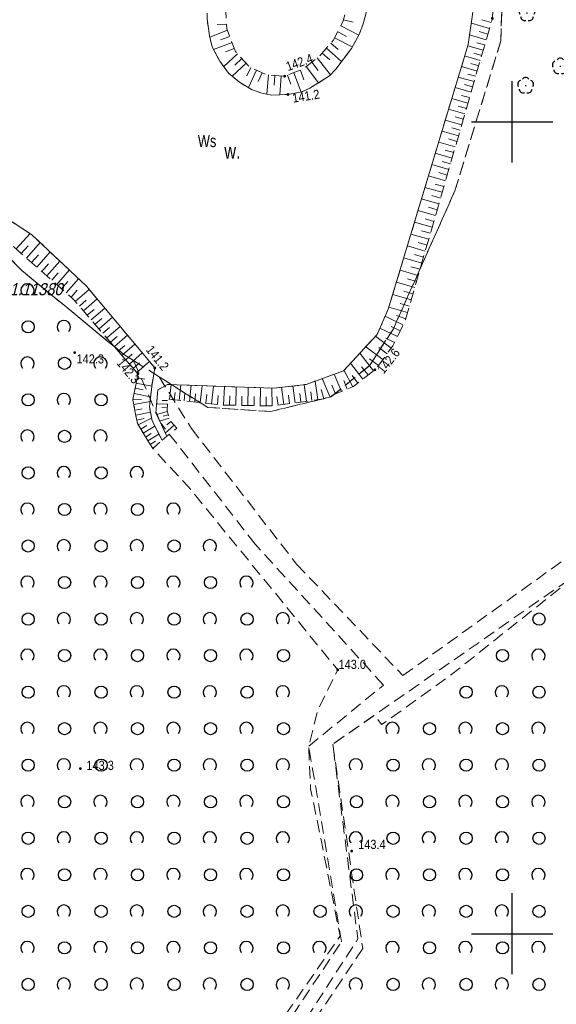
# Model space of a CAD drawing. Header units: metres. Extents: x 5548743 to 5556416, y 5707500 to 5714000.
# Tile 147 of 203: x 5554239 to 5554305, y 5710391 to 5710513. Entities that reach past the tile are written whole.
import ezdxf
from ezdxf.enums import TextEntityAlignment as Align

# ---------------------------------------------------------------- set-up
doc = ezdxf.new("R2010")
doc.units = ezdxf.units.M
doc.header["$MEASUREMENT"] = 0
doc.linetypes.add('1.5_0.75', pattern=[2.25, 1.5, -0.75])
doc.layers.get('0').update_dxf_attribs({"color": 2, "linetype": 'CONTINUOUS', "lineweight": 5})
for name, color, linetype in [('000 Inne (niezydentyfikowane)', 7, 'CONTINUOUS'), ('210-oznaczenie konturu użytku gruntowego', 7, 'CONTINUOUS'), ('218-kontur użytku gruntowego', 7, 'CONTINUOUS'), ('drzewo liściaste', 7, 'CONTINUOUS'), ('pikieta naturalna', 7, 'CONTINUOUS'), ('pikieta naturalna-Atr2', 7, 'CONTINUOUS'), ('skarpa nieumocniona', 7, 'CONTINUOUS'), ('Szczegółowa osnowa geodezyjna pozioma-Atr103', 7, 'CONTINUOUS'), ('woda stojąca', 7, 'CONTINUOUS'), ('woda stojąca-Atr103', 7, 'CONTINUOUS'), ('Wstawianie ramki sekcyjnej z opisem', 7, 'CONTINUOUS'), ('zadrzewienie  zakrzewienie', 7, 'CONTINUOUS')]:
    doc.layers.add(name, color=color, linetype=linetype)
doc.styles.get("Standard").update_dxf_attribs({"font": 'Working1250', "width": 0.75})

# ---------------------------------------------------------------- blocks, each defined once
blk = doc.blocks.new('PW01')
at = {"linetype": 'Continuous', "lineweight": 13}
h = blk.add_hatch(color=0, dxfattribs=at)
edge = h.paths.add_edge_path()
edge.add_arc((0, 0), 0.18, 0, 360)
blk = doc.blocks.new('OP021')
at = {"linetype": 'Continuous', "lineweight": 13}
h = blk.add_hatch(color=0, dxfattribs=at)
edge = h.paths.add_edge_path()
edge.add_arc((0, 0), 0.1, 0, 360)
at = {"color": 0, "linetype": 'Continuous', "lineweight": -3}
for centre, start, end in [((-0.476, 0.154), 110.388, 213.756), ((0, 0.5), 38.316, 141.684), ((0.476, 0.154), 326.244, 69.612), ((-0.294, -0.404), 182.272, 285.64), ((0.294, -0.404), 254.36, 357.728), ((0.294, -0.404), 254.36, 357.728)]:
    blk.add_arc(centre, 0.5, start, end, dxfattribs=at)
blk = doc.blocks.new('OTZK1')
at = {"color": 0, "linetype": 'Continuous'}
blk.add_circle((0, 0), 0.75, dxfattribs=at)
blk = doc.blocks.new('OTZK2')
at = {"color": 0, "linetype": 'Continuous'}
blk.add_arc((0, 0), 0.825, 318.85, 221.162, dxfattribs=at)
blk = doc.blocks.new('RAMKA1000K')
at = {"color": 0}
for p, q in [((695, 500), (705, 500)), ((700, 495), (700, 500)), ((700, 395), (700, 405)), ((695, 400), (705, 400)), ((700, 0), (700, 5)), ((695, 0), (705, 0))]:
    blk.add_line(p, q, dxfattribs=at)

msp = doc.modelspace()

# ---------------------------------------------------------------- linework, layer by layer
at = {"layer": '000 Inne (niezydentyfikowane)', "color": 252, "linetype": 'Continuous', "lineweight": 18, "flags": 128}
for points in [[(5554264.78, 5710512.04), (5554263.64, 5710511.97)], [(5554278.87, 5710511.83), (5554281.08, 5710510.68)], [(5554279.19, 5710512.58), (5554280.39, 5710512.27)], [(5554297.2, 5710511.5), (5554294.97, 5710512.15)], [(5554297.42, 5710512.24), (5554296.25, 5710512.58)], [(5554264.89, 5710511.27), (5554262.71, 5710510.44)], [(5554278.49, 5710511.09), (5554279.59, 5710510.52)], [(5554296.8, 5710510.12), (5554294.75, 5710510.72)], [(5554297, 5710510.8), (5554295.93, 5710511.11)], [(5554265.46, 5710509.76), (5554263.18, 5710508.9)], [(5554265.18, 5710510.51), (5554264.04, 5710510.08)], [(5554277.65, 5710509.69), (5554278.55, 5710508.89)], [(5554278.11, 5710510.36), (5554280.29, 5710509.23)], [(5554296.62, 5710509.47), (5554295.63, 5710509.75)], [(5554266.14, 5710508.38), (5554264.44, 5710506.8)], [(5554265.74, 5710509.03), (5554264.65, 5710508.62)], [(5554276.56, 5710508.47), (5554277.52, 5710507.62)], [(5554277.11, 5710509.09), (5554278.97, 5710507.44)], [(5554296.43, 5710508.83), (5554294.52, 5710509.38)], [(5554296.25, 5710508.19), (5554295.29, 5710508.47)], [(5554267.22, 5710507.22), (5554265.49, 5710505.61)], [(5554266.69, 5710507.8), (5554265.8, 5710506.98)], [(5554275.28, 5710507.34), (5554276.08, 5710506.31)], [(5554275.97, 5710507.88), (5554277.59, 5710505.78)], [(5554296.06, 5710507.55), (5554294.14, 5710508.11)], [(5554295.88, 5710506.91), (5554294.91, 5710507.18)], [(5554267.76, 5710506.69), (5554267.28, 5710505.65)], [(5554268.47, 5710506.35), (5554267.48, 5710504.22)], [(5554269.19, 5710506.02), (5554268.69, 5710504.95)], [(5554269.94, 5710505.78), (5554269.75, 5710503.41)], [(5554272.31, 5710505.75), (5554272.73, 5710504.63)], [(5554273.1, 5710506.05), (5554274, 5710503.67)], [(5554273.89, 5710506.35), (5554274.33, 5710505.18)], [(5554274.59, 5710506.81), (5554276.13, 5710504.81)], [(5554295.69, 5710506.26), (5554293.75, 5710506.82)], [(5554295.5, 5710505.61), (5554294.53, 5710505.89)], [(5554270.74, 5710505.72), (5554270.65, 5710504.5)], [(5554271.53, 5710505.65), (5554271.35, 5710503.32)], [(5554295.31, 5710504.95), (5554293.36, 5710505.52)], [(5554295.12, 5710504.3), (5554294.14, 5710504.58)], [(5554294.93, 5710503.64), (5554292.96, 5710504.21)], [(5554294.55, 5710502.31), (5554292.56, 5710502.89)], [(5554294.74, 5710502.98), (5554293.75, 5710503.26)], [(5554294.17, 5710500.98), (5554292.16, 5710501.56)], [(5554294.36, 5710501.65), (5554293.36, 5710501.94)], [(5554293.78, 5710499.63), (5554291.76, 5710500.22)], [(5554293.97, 5710500.31), (5554292.96, 5710500.6)], [(5554293.38, 5710498.27), (5554291.35, 5710498.86)], [(5554293.58, 5710498.96), (5554292.57, 5710499.25)], [(5554292.99, 5710496.91), (5554290.94, 5710497.5)], [(5554293.19, 5710497.59), (5554292.16, 5710497.89)], [(5554292.59, 5710495.53), (5554290.52, 5710496.12)], [(5554292.79, 5710496.22), (5554291.76, 5710496.52)], [(5554292.39, 5710494.83), (5554291.35, 5710495.13)], [(5554292.19, 5710494.14), (5554290.1, 5710494.74)], [(5554291.99, 5710493.44), (5554290.94, 5710493.74)], [(5554291.79, 5710492.73), (5554289.68, 5710493.34)], [(5554291.38, 5710491.32), (5554289.25, 5710491.93)], [(5554291.58, 5710492.03), (5554290.52, 5710492.33)], [(5554290.97, 5710489.89), (5554288.83, 5710490.51)], [(5554291.17, 5710490.61), (5554290.11, 5710490.91)], [(5554290.55, 5710488.46), (5554288.39, 5710489.08)], [(5554290.76, 5710489.18), (5554289.68, 5710489.49)], [(5554290.13, 5710487.01), (5554287.96, 5710487.63)], [(5554290.34, 5710487.73), (5554289.26, 5710488.05)], [(5554289.92, 5710486.28), (5554288.83, 5710486.59)], [(5554238.85, 5710484.34), (5554240.56, 5710486.24)], [(5554240.12, 5710483.22), (5554241.79, 5710485.14)], [(5554289.71, 5710485.55), (5554287.52, 5710486.18)], [(5554239.47, 5710483.78), (5554240.33, 5710484.74)], [(5554241.38, 5710482.11), (5554243.02, 5710483.98)], [(5554289.29, 5710484.07), (5554287.08, 5710484.71)], [(5554289.5, 5710484.81), (5554288.4, 5710485.13)], [(5554240.75, 5710482.67), (5554241.58, 5710483.61)], [(5554242.63, 5710481.03), (5554244.22, 5710482.85)], [(5554288.86, 5710482.59), (5554286.63, 5710483.23)], [(5554289.07, 5710483.33), (5554287.96, 5710483.65)], [(5554242.01, 5710481.57), (5554242.82, 5710482.49)], [(5554243.84, 5710479.96), (5554245.4, 5710481.74)], [(5554288.42, 5710481.09), (5554286.18, 5710481.74)], [(5554288.64, 5710481.84), (5554287.52, 5710482.16)], [(5554243.24, 5710480.49), (5554244.03, 5710481.39)], [(5554244.44, 5710479.44), (5554245.21, 5710480.32)], [(5554245.02, 5710478.93), (5554246.55, 5710480.67)], [(5554288.21, 5710480.34), (5554287.08, 5710480.66)], [(5554245.61, 5710478.42), (5554246.36, 5710479.28)], [(5554246.14, 5710477.88), (5554247.85, 5710479.35)], [(5554287.99, 5710479.58), (5554285.72, 5710480.24)], [(5554287.77, 5710478.82), (5554286.63, 5710479.15)], [(5554246.64, 5710477.31), (5554247.49, 5710478.04)], [(5554247.13, 5710476.74), (5554248.82, 5710478.2)], [(5554287.55, 5710478.06), (5554285.27, 5710478.72)], [(5554247.61, 5710476.17), (5554248.45, 5710476.9)], [(5554248.1, 5710475.61), (5554249.77, 5710477.06)], [(5554287.11, 5710476.52), (5554284.8, 5710477.19)], [(5554287.33, 5710477.29), (5554286.18, 5710477.63)], [(5554248.58, 5710475.06), (5554249.41, 5710475.77)], [(5554249.06, 5710474.5), (5554250.72, 5710475.93)], [(5554286.54, 5710475), (5554284.34, 5710476.05)], [(5554286.88, 5710475.74), (5554285.72, 5710476.14)], [(5554249.54, 5710473.95), (5554250.36, 5710474.66)], [(5554250.01, 5710473.4), (5554251.65, 5710474.81)], [(5554285.85, 5710473.55), (5554283.69, 5710474.58)], [(5554286.2, 5710474.27), (5554285.1, 5710474.79)], [(5554250.49, 5710472.85), (5554251.3, 5710473.56)], [(5554250.96, 5710472.31), (5554252.58, 5710473.71)], [(5554285.1, 5710472.12), (5554283.14, 5710473.58)], [(5554285.51, 5710472.83), (5554284.44, 5710473.34)], [(5554251.42, 5710471.77), (5554252.23, 5710472.46)], [(5554251.89, 5710471.23), (5554253.49, 5710472.62)], [(5554284.06, 5710470.73), (5554281.95, 5710472.3)], [(5554284.59, 5710471.44), (5554283.57, 5710472.2)], [(5554252.35, 5710470.7), (5554253.15, 5710471.38)], [(5554252.81, 5710470.16), (5554254.4, 5710471.53)], [(5554282.91, 5710469.35), (5554281.2, 5710471.49)], [(5554283.51, 5710470), (5554282.42, 5710470.82)], [(5554253.27, 5710469.63), (5554254.06, 5710470.32)], [(5554253.72, 5710469.11), (5554255.29, 5710470.46)], [(5554280.37, 5710467.38), (5554279.26, 5710469.4)], [(5554281.6, 5710468.32), (5554280.07, 5710470.27)], [(5554282.24, 5710468.82), (5554281.43, 5710469.84)], [(5554253.77, 5710468.47), (5554254.72, 5710468.29)], [(5554277.5, 5710466.18), (5554276.59, 5710468.38)], [(5554278.95, 5710466.79), (5554278.07, 5710468.92)], [(5554280.98, 5710467.83), (5554280.26, 5710468.76)], [(5554253.52, 5710467.18), (5554254.5, 5710466.99)], [(5554253.64, 5710467.83), (5554255.57, 5710467.45)], [(5554257.77, 5710465.81), (5554257.96, 5710467.63)], [(5554258.94, 5710465.69), (5554259.13, 5710467.59)], [(5554260.21, 5710465.56), (5554260.41, 5710467.55)], [(5554261.54, 5710465.42), (5554261.76, 5710467.5)], [(5554262.93, 5710465.27), (5554263.16, 5710467.46)], [(5554264.39, 5710465.12), (5554264.55, 5710467.41)], [(5554265.91, 5710465.09), (5554265.96, 5710467.36)], [(5554267.42, 5710465.06), (5554267.47, 5710467.31)], [(5554268.92, 5710465.03), (5554268.96, 5710467.26)], [(5554270.4, 5710465), (5554270.38, 5710467.21)], [(5554271.85, 5710465.19), (5554271.55, 5710467.31)], [(5554273.26, 5710465.39), (5554272.96, 5710467.47)], [(5554274.64, 5710465.59), (5554274.35, 5710467.62)], [(5554276.02, 5710465.78), (5554275.7, 5710468.06)], [(5554276.77, 5710465.89), (5554276.46, 5710467.05)], [(5554278.23, 5710466.49), (5554277.78, 5710467.57)], [(5554279.67, 5710467.08), (5554279.23, 5710468.13)], [(5554253.26, 5710465.86), (5554254.31, 5710465.79)], [(5554253.39, 5710466.53), (5554255.42, 5710466.13)], [(5554258.33, 5710465.75), (5554258.43, 5710466.68)], [(5554259.56, 5710465.63), (5554259.66, 5710466.6)], [(5554260.86, 5710465.49), (5554260.97, 5710466.51)], [(5554262.23, 5710465.35), (5554262.34, 5710466.41)], [(5554263.66, 5710465.2), (5554263.77, 5710466.31)], [(5554265.15, 5710465.11), (5554265.17, 5710466.25)], [(5554266.67, 5710465.08), (5554266.69, 5710466.2)], [(5554268.17, 5710465.05), (5554268.19, 5710466.16)], [(5554269.66, 5710465.02), (5554269.68, 5710466.12)], [(5554271.13, 5710465.09), (5554270.98, 5710466.16)], [(5554272.56, 5710465.29), (5554272.41, 5710466.34)], [(5554273.95, 5710465.49), (5554273.81, 5710466.52)], [(5554275.32, 5710465.68), (5554275.17, 5710466.74)], [(5554253.34, 5710465.17), (5554255.36, 5710465.57)], [(5554253.47, 5710464.49), (5554254.38, 5710464.67)], [(5554257.48, 5710465.23), (5554256.17, 5710465.28)], [(5554257.46, 5710464.78), (5554256.8, 5710464.81)], [(5554257.5, 5710465.67), (5554256.86, 5710465.69)], [(5554253.59, 5710463.87), (5554255.41, 5710464.23)], [(5554253.71, 5710463.26), (5554254.62, 5710463.44)], [(5554253.89, 5710462.68), (5554255.54, 5710463.51)], [(5554257.48, 5710464.33), (5554256.17, 5710463.94)], [(5554257.73, 5710463.51), (5554256.53, 5710463.15)], [(5554257.6, 5710463.92), (5554256.98, 5710463.73)], [(5554254.22, 5710462.15), (5554254.94, 5710462.6)], [(5554254.52, 5710461.66), (5554255.94, 5710462.53)], [(5554258.32, 5710462.62), (5554257.23, 5710461.66)], [(5554257.91, 5710463.08), (5554257.44, 5710462.66)], [(5554254.81, 5710461.18), (5554255.5, 5710461.61)], [(5554255.1, 5710460.72), (5554256.44, 5710461.54)], [(5554255.38, 5710460.27), (5554256.03, 5710460.67)], [(5554255.65, 5710459.83), (5554256.03, 5710460.06)]]:
    msp.add_lwpolyline(points, dxfattribs=at)
at = {"layer": '218-kontur użytku gruntowego', "color": 70, "linetype": '1.5_0.75', "lineweight": 18, "flags": 128}
for points in [[(5554298.61, 5710509.98), (5554298.96, 5710522.27)], [(5554298.96, 5710522.27), (5554298.61, 5710509.98)], [(5554292.94, 5710491.5), (5554298.61, 5710509.98)], [(5554298.61, 5710509.98), (5554292.94, 5710491.5)], [(5554285.35, 5710474.51), (5554292.94, 5710491.5)], [(5554292.94, 5710491.5), (5554285.35, 5710474.51)], [(5554234.47, 5710486.87), (5554239.53, 5710481.7)], [(5554239.53, 5710481.7), (5554234.47, 5710486.87)], [(5554239.53, 5710481.7), (5554252.11, 5710471.36)], [(5554252.11, 5710471.36), (5554239.53, 5710481.7)], [(5554282.4, 5710469.95), (5554285.35, 5710474.51)], [(5554285.35, 5710474.51), (5554282.4, 5710469.95)], [(5554252.11, 5710471.36), (5554253.32, 5710470.6)], [(5554253.32, 5710470.6), (5554252.11, 5710471.36)], [(5554253.32, 5710470.6), (5554256.48, 5710468.6)], [(5554256.65, 5710462.93), (5554253.32, 5710470.6)], [(5554277.65, 5710466.12), (5554282.4, 5710469.95)], [(5554282.4, 5710469.95), (5554277.65, 5710466.12)], [(5554256.48, 5710468.6), (5554262.46, 5710464.82)], [(5554262.46, 5710464.82), (5554256.48, 5710468.6)], [(5554256.48, 5710468.6), (5554260.45, 5710462.23)], [(5554270.24, 5710464.32), (5554277.65, 5710466.12)], [(5554277.65, 5710466.12), (5554270.24, 5710464.32)], [(5554262.46, 5710464.82), (5554270.24, 5710464.32)], [(5554270.24, 5710464.32), (5554262.46, 5710464.82)], [(5554268.34, 5710447.95), (5554256.65, 5710462.93)], [(5554260.45, 5710462.23), (5554273.43, 5710445.51)], [(5554286.54, 5710431.79), (5554323.05, 5710458.02)], [(5554321.77, 5710453.88), (5554277.88, 5710423.34)], [(5554284.14, 5710430.63), (5554268.34, 5710447.95)], [(5554273.43, 5710445.51), (5554286.54, 5710431.79)], [(5554274.92, 5710423.09), (5554284.14, 5710430.63)], [(5554277.88, 5710423.34), (5554281.58, 5710398.16)], [(5554278.96, 5710399.01), (5554274.92, 5710423.09)], [(5554261.71, 5710373.13), (5554278.96, 5710399.01)], [(5554281.58, 5710398.16), (5554263.78, 5710371.77)]]:
    msp.add_lwpolyline(points, dxfattribs=at)
at = {"layer": 'skarpa nieumocniona', "color": 252, "linetype": '1.5_0.75', "lineweight": 18, "flags": 128}
for points in [[(5554294.72, 5710520.77), (5554295.03, 5710519.33), (5554295.25, 5710515.36), (5554295.13, 5710513.22), (5554294.57, 5710509.54), (5554284.72, 5710476.91), (5554283.34, 5710473.8), (5554279.2, 5710469.33), (5554274.59, 5710467.65), (5554270.57, 5710467.2), (5554257.51, 5710467.65), (5554256.33, 5710467.01), (5554256.07, 5710464.15), (5554257.41, 5710461.27), (5554258.65, 5710462.25), (5554257.82, 5710463.19), (5554257.45, 5710464.43), (5554257.51, 5710465.84), (5554264.41, 5710465.12), (5554270.51, 5710465), (5554276.79, 5710465.89), (5554280.43, 5710467.4), (5554283.18, 5710469.56), (5554285.3, 5710472.39), (5554286.86, 5710475.67), (5554297.56, 5710512.74), (5554297.82, 5710517.64), (5554297.06, 5710522.06), (5554295.53, 5710525.99), (5554291.69, 5710532.1), (5554288.9, 5710534.57), (5554285.36, 5710536.12), (5554278.18, 5710538.4), (5554273.51, 5710542.21), (5554271.67, 5710540.84), (5554273.23, 5710539.01), (5554275.1, 5710537.11), (5554276.86, 5710536.06), (5554279.77, 5710534.95), (5554286.2, 5710533.01), (5554288.71, 5710531.03), (5554292.78, 5710525.19)], [(5554294.72, 5710520.77), (5554295.03, 5710519.33), (5554295.25, 5710515.36), (5554295.13, 5710513.22), (5554294.57, 5710509.54), (5554284.72, 5710476.91), (5554283.34, 5710473.8), (5554279.2, 5710469.33), (5554274.59, 5710467.65), (5554270.57, 5710467.2), (5554257.51, 5710467.65), (5554256.33, 5710467.01), (5554256.07, 5710464.15), (5554257.41, 5710461.27), (5554258.65, 5710462.25), (5554257.82, 5710463.19), (5554257.45, 5710464.43), (5554257.51, 5710465.84), (5554264.41, 5710465.12), (5554270.51, 5710465), (5554276.79, 5710465.89), (5554280.43, 5710467.4), (5554283.18, 5710469.56), (5554285.3, 5710472.39), (5554286.86, 5710475.67), (5554297.56, 5710512.74), (5554297.82, 5710517.64), (5554297.06, 5710522.06), (5554295.53, 5710525.99), (5554291.69, 5710532.1), (5554288.9, 5710534.57), (5554285.36, 5710536.12), (5554278.18, 5710538.4), (5554273.51, 5710542.21), (5554271.67, 5710540.84), (5554273.23, 5710539.01), (5554275.1, 5710537.11), (5554276.86, 5710536.06), (5554279.77, 5710534.95), (5554286.2, 5710533.01), (5554288.71, 5710531.03), (5554292.78, 5710525.19)], [(5554264.73, 5710528.82), (5554260.84, 5710525.5), (5554255.42, 5710522.11), (5554252.47, 5710520.55), (5554231.05, 5710513.85), (5554227.85, 5710512.43), (5554225.94, 5710510.96), (5554224.89, 5710508.67), (5554224.87, 5710505.33), (5554227.51, 5710499.08), (5554234.01, 5710488.43), (5554234.76, 5710488.03), (5554239.48, 5710483.78), (5554245.89, 5710478.17), (5554253.86, 5710468.95), (5554253.23, 5710465.71), (5554253.8, 5710462.83), (5554255.69, 5710459.76), (5554256.83, 5710460.78), (5554255.61, 5710463.17), (5554255.28, 5710464.89), (5554255.56, 5710467.42), (5554255.95, 5710469.68), (5554247.5, 5710479.77), (5554240.74, 5710486.12), (5554235, 5710489.85), (5554234.28, 5710490.73), (5554228.04, 5710503.1), (5554227.2, 5710506.5), (5554227.68, 5710509.85), (5554229.17, 5710510.96), (5554252.72, 5710518.62), (5554255.52, 5710519.85), (5554261.66, 5710523.69), (5554266.58, 5710527.24), (5554265.79, 5710528.48)], [(5554264.73, 5710528.82), (5554260.84, 5710525.5), (5554255.42, 5710522.11), (5554252.47, 5710520.55), (5554231.05, 5710513.85), (5554227.85, 5710512.43), (5554225.94, 5710510.96), (5554224.89, 5710508.67), (5554224.87, 5710505.33), (5554227.51, 5710499.08), (5554234.01, 5710488.43), (5554234.76, 5710488.03), (5554239.48, 5710483.78), (5554245.89, 5710478.17), (5554253.86, 5710468.95), (5554253.23, 5710465.71), (5554253.8, 5710462.83), (5554255.69, 5710459.76), (5554256.83, 5710460.78), (5554255.61, 5710463.17), (5554255.28, 5710464.89), (5554255.56, 5710467.42), (5554255.95, 5710469.68), (5554247.5, 5710479.77), (5554240.74, 5710486.12), (5554235, 5710489.85), (5554234.28, 5710490.73), (5554228.04, 5710503.1), (5554227.2, 5710506.5), (5554227.68, 5710509.85), (5554229.17, 5710510.96), (5554252.72, 5710518.62), (5554255.52, 5710519.85), (5554261.66, 5710523.69), (5554266.58, 5710527.24), (5554265.79, 5710528.48)], [(5554267.8, 5710525.36), (5554267.28, 5710525.01), (5554266.65, 5710524.35), (5554263.65, 5710519.11), (5554262.69, 5710516.78), (5554262.41, 5710514.84), (5554262.39, 5710512.68), (5554262.67, 5710510.61), (5554263, 5710509.24), (5554263.96, 5710507.46), (5554265.02, 5710506.01), (5554266.37, 5710504.87), (5554267.85, 5710504), (5554269.14, 5710503.54), (5554270.37, 5710503.27), (5554272.36, 5710503.37), (5554274.05, 5710503.68), (5554275.07, 5710504.14), (5554277.47, 5710505.66), (5554278.24, 5710506.47), (5554280.18, 5710509.04), (5554281.16, 5710510.83), (5554281.64, 5710512.08), (5554282.25, 5710514.39), (5554282.35, 5710516.37), (5554282.36, 5710518.81), (5554281.61, 5710521.94), (5554281.21, 5710523.07), (5554280.51, 5710524.25), (5554279.29, 5710525.56), (5554277.9, 5710526.59), (5554276.05, 5710527.45), (5554274.93, 5710527.82), (5554273.8, 5710527.77), (5554272.18, 5710527.51), (5554270.43, 5710527.06), (5554269.32, 5710526.43), (5554268.74, 5710526.02), (5554269.31, 5710525.17), (5554270.31, 5710524.71), (5554272.77, 5710525.35), (5554274.9, 5710525.21), (5554276.81, 5710524.4), (5554278.36, 5710522.86), (5554279.5, 5710520.14), (5554279.93, 5710517.53), (5554279.85, 5710515.05), (5554279.12, 5710512.31), (5554277.93, 5710510.01), (5554276.18, 5710508.04), (5554274.1, 5710506.43), (5554271.96, 5710505.62), (5554269.66, 5710505.8), (5554267.69, 5710506.72), (5554265.87, 5710508.68), (5554264.82, 5710511.45), (5554264.62, 5710514.74), (5554265.65, 5710518.05), (5554268.25, 5710522.1), (5554268.29, 5710522.69), (5554268.23, 5710523.08), (5554268.34, 5710524.51)], [(5554267.8, 5710525.36), (5554267.28, 5710525.01), (5554266.65, 5710524.35), (5554263.65, 5710519.11), (5554262.69, 5710516.78), (5554262.41, 5710514.84), (5554262.39, 5710512.68), (5554262.67, 5710510.61), (5554263, 5710509.24), (5554263.96, 5710507.46), (5554265.02, 5710506.01), (5554266.37, 5710504.87), (5554267.85, 5710504), (5554269.14, 5710503.54), (5554270.37, 5710503.27), (5554272.36, 5710503.37), (5554274.05, 5710503.68), (5554275.07, 5710504.14), (5554277.47, 5710505.66), (5554278.24, 5710506.47), (5554280.18, 5710509.04), (5554281.16, 5710510.83), (5554281.64, 5710512.08), (5554282.25, 5710514.39), (5554282.35, 5710516.37), (5554282.36, 5710518.81), (5554281.61, 5710521.94), (5554281.21, 5710523.07), (5554280.51, 5710524.25), (5554279.29, 5710525.56), (5554277.9, 5710526.59), (5554276.05, 5710527.45), (5554274.93, 5710527.82), (5554273.8, 5710527.77), (5554272.18, 5710527.51), (5554270.43, 5710527.06), (5554269.32, 5710526.43), (5554268.74, 5710526.02), (5554269.31, 5710525.17), (5554270.31, 5710524.71), (5554272.77, 5710525.35), (5554274.9, 5710525.21), (5554276.81, 5710524.4), (5554278.36, 5710522.86), (5554279.5, 5710520.14), (5554279.93, 5710517.53), (5554279.85, 5710515.05), (5554279.12, 5710512.31), (5554277.93, 5710510.01), (5554276.18, 5710508.04), (5554274.1, 5710506.43), (5554271.96, 5710505.62), (5554269.66, 5710505.8), (5554267.69, 5710506.72), (5554265.87, 5710508.68), (5554264.82, 5710511.45), (5554264.62, 5710514.74), (5554265.65, 5710518.05), (5554268.25, 5710522.1), (5554268.29, 5710522.69), (5554268.23, 5710523.08), (5554268.34, 5710524.51)]]:
    msp.add_lwpolyline(points, close=True, dxfattribs=at)
at = {"layer": 'woda stojąca', "color": 141, "linetype": 'Continuous', "lineweight": 18, "flags": 128}
for points in [[(5554282.25, 5710514.39), (5554281.64, 5710512.08), (5554281.16, 5710510.83), (5554280.18, 5710509.04), (5554278.24, 5710506.47), (5554277.47, 5710505.66), (5554275.07, 5710504.14), (5554274.05, 5710503.68), (5554272.36, 5710503.37), (5554270.37, 5710503.27), (5554269.14, 5710503.54), (5554267.85, 5710504), (5554266.37, 5710504.87), (5554265.02, 5710506.01), (5554263.96, 5710507.46), (5554263, 5710509.24), (5554262.67, 5710510.61), (5554262.39, 5710512.68)], [(5554235, 5710489.85), (5554240.74, 5710486.12), (5554247.5, 5710479.77), (5554255.95, 5710469.68), (5554255.56, 5710467.42), (5554255.28, 5710464.89), (5554255.61, 5710463.17), (5554256.83, 5710460.78), (5554257.41, 5710461.27), (5554256.07, 5710464.15), (5554256.33, 5710467.01), (5554257.51, 5710467.65), (5554270.57, 5710467.2), (5554274.59, 5710467.65), (5554279.2, 5710469.33), (5554283.34, 5710473.8), (5554284.72, 5710476.91), (5554294.57, 5710509.54), (5554295.13, 5710513.22)]]:
    msp.add_lwpolyline(points, dxfattribs=at)
at = {"layer": 'zadrzewienie  zakrzewienie', "color": 252, "linetype": '1.5_0.75', "lineweight": 18, "flags": 128}
msp.add_lwpolyline([(5554209.66, 5710527.33), (5554207.82, 5710529.44), (5554204.9, 5710528.71), (5554206.09, 5710523.49), (5554153.7, 5710513.41), (5554134.42, 5710494.53), (5554118.35, 5710480.93), (5554090.31, 5710453.78), (5554065.94, 5710439.28), (5554062.65, 5710434.58), (5554056.73, 5710420.22), (5554057.34, 5710394.33), (5554067.25, 5710377.84), (5554072.54, 5710372.5), (5554076.84, 5710370.21), (5554081.11, 5710369.02), (5554094.49, 5710368.64), (5554121.84, 5710367.11), (5554139.34, 5710365.12), (5554149.44, 5710362.8), (5554161.61, 5710358.27), (5554171.52, 5710351.92), (5554179.94, 5710340.44), (5554190.82, 5710314.04), (5554194.32, 5710309.17), (5554195.23, 5710310.03), (5554232.07, 5710343.99), (5554240.55, 5710334.99), (5554265.89, 5710358.74), (5554282.4, 5710349.17), (5554292.48, 5710342.31), (5554304.26, 5710328.81), (5554306.12, 5710338.85), (5554311.76, 5710348.16), (5554320.23, 5710366.98), (5554335.34, 5710405.83), (5554341.01, 5710420.02), (5554341.49, 5710420.99), (5554332.19, 5710433.4), (5554323.12, 5710411.99), (5554323.67, 5710411.09), (5554321.24, 5710410.44), (5554319.33, 5710412.29), (5554329.4, 5710436.75), (5554322.15, 5710453.89), (5554308.96, 5710444.96), (5554292.36, 5710431.8), (5554283.91, 5710425.75), (5554283.01, 5710426.91), (5554277.88, 5710423.34), (5554280.98, 5710399.35), (5554272.92, 5710386.93), (5554262.58, 5710370.41), (5554252.31, 5710361.92), (5554250.75, 5710363.62), (5554261.02, 5710372.02), (5554268.28, 5710383.82), (5554271.9, 5710389.79), (5554278.79, 5710399.71), (5554276, 5710413.8), (5554275.14, 5710417.83), (5554274.92, 5710423.09), (5554275.96, 5710427.32), (5554278.49, 5710432.51), (5554260.02, 5710455.13), (5554255.69, 5710459.76), (5554253.8, 5710462.83), (5554253.23, 5710465.71), (5554253.86, 5710468.95), (5554250.94, 5710472.32), (5554239.53, 5710481.7), (5554234.47, 5710486.87), (5554228.28, 5710475.83), (5554224.12, 5710469.93), (5554226.3, 5710473.02), (5554227.79, 5710464.27), (5554227.93, 5710456.64), (5554223.76, 5710443.66), (5554208.67, 5710422.4), (5554192.04, 5710400.08), (5554183.07, 5710388.06), (5554165.73, 5710371.86), (5554162.95, 5710373.05), (5554179.46, 5710387.79), (5554193.5, 5710406.16), (5554208.21, 5710426.22), (5554221.13, 5710444.69), (5554224.5, 5710452.71), (5554225.45, 5710461.49), (5554224.12, 5710469.93), (5554182.13, 5710410.39), (5554177.06, 5710403.36), (5554169.13, 5710394.8), (5554149.87, 5710375.77), (5554148.35, 5710377.11), (5554147.84, 5710376.61), (5554146.05, 5710378.36), (5554175.82, 5710407.64), (5554232.93, 5710489.01), (5554229.21, 5710494.16), (5554227.51, 5710499.08), (5554224.87, 5710505.33), (5554224.66, 5710509.11), (5554227.53, 5710513.98), (5554233.01, 5710517.44), (5554249.88, 5710523.85), (5554266.47, 5710532.61), (5554271.82, 5710536.43), (5554268.46, 5710539.75), (5554267.34, 5710539.23), (5554267.04, 5710539.62), (5554256.42, 5710534.69), (5554245.39, 5710531.1), (5554234.82, 5710528.9), (5554235.04, 5710527.35), (5554232, 5710526.95), (5554231.74, 5710528.44), (5554227.29, 5710527.87), (5554223.68, 5710524.66), (5554221.67, 5710519.63), (5554221.12, 5710510.69), (5554224.02, 5710486.38), (5554225.4, 5710478.28), (5554223.28, 5710475.26), (5554221.68, 5710485.42), (5554218.33, 5710509.44), (5554218.92, 5710520.45), (5554217.64, 5710524.46), (5554216.16, 5710527.44)], close=True, dxfattribs=at)

# ---------------------------------------------------------------- block references
at = {"layer": 'drzewo liściaste', "color": 3, "linetype": 'Continuous', "lineweight": 18}
for p in [(5554301.83, 5710513.38), (5554305.93, 5710506.84), (5554301.66, 5710504.46)]:
    msp.add_blockref('OP021', p, dxfattribs=at)
at = {"layer": 'pikieta naturalna', "color": 252, "linetype": 'Continuous', "lineweight": 13}
for p in [(5554297.56, 5710512.74), (5554271.96, 5710505.62), (5554272.36, 5710503.37), (5554246.06, 5710471.58), (5554255.95, 5710469.68), (5554283.08, 5710469.46), (5554253.86, 5710468.95), (5554278.49, 5710432.51), (5554246.76, 5710420.34), (5554280.21, 5710410.18)]:
    msp.add_blockref('PW01', p, dxfattribs=at)
at = {"layer": 'Wstawianie ramki sekcyjnej z opisem', "color": 8, "linetype": 'Continuous', "lineweight": 5}
for p in [(5553600, 5710500), (5553600, 5710500), (5553600, 5710500), (5553600, 5710500), (5553600, 5710000), (5553600, 5710000), (5553600, 5710000), (5553600, 5710000)]:
    msp.add_blockref('RAMKA1000K', p, dxfattribs=at)
at = {"layer": 'zadrzewienie  zakrzewienie', "color": 3, "linetype": 'Continuous', "lineweight": 18}
for name, p in [('OTZK2', (5554240.229, 5710479.222)), ('OTZK1', (5554240.316, 5710474.756)), ('OTZK2', (5554244.729, 5710474.722)), ('OTZK2', (5554240.229, 5710470.222)), ('OTZK1', (5554244.816, 5710470.256)), ('OTZK2', (5554249.229, 5710470.222)), ('OTZK1', (5554240.316, 5710465.756)), ('OTZK2', (5554244.729, 5710465.722)), ('OTZK1', (5554249.316, 5710465.756)), ('OTZK2', (5554240.229, 5710461.222)), ('OTZK2', (5554249.229, 5710461.222)), ('OTZK1', (5554244.816, 5710461.256)), ('OTZK1', (5554240.316, 5710456.756)), ('OTZK2', (5554244.729, 5710456.722)), ('OTZK1', (5554249.316, 5710456.756)), ('OTZK2', (5554253.729, 5710456.722)), ('OTZK2', (5554240.229, 5710452.222)), ('OTZK1', (5554244.816, 5710452.256)), ('OTZK2', (5554249.229, 5710452.222)), ('OTZK1', (5554253.816, 5710452.256)), ('OTZK2', (5554258.229, 5710452.222)), ('OTZK1', (5554240.316, 5710447.756)), ('OTZK2', (5554244.729, 5710447.722)), ('OTZK1', (5554249.316, 5710447.756)), ('OTZK2', (5554253.729, 5710447.722)), ('OTZK1', (5554258.316, 5710447.756)), ('OTZK2', (5554262.729, 5710447.722)), ('OTZK2', (5554240.229, 5710443.222)), ('OTZK1', (5554244.816, 5710443.256)), ('OTZK2', (5554249.229, 5710443.222)), ('OTZK1', (5554253.816, 5710443.256)), ('OTZK2', (5554258.229, 5710443.222)), ('OTZK1', (5554262.816, 5710443.256)), ('OTZK2', (5554267.229, 5710443.222)), ('OTZK1', (5554240.316, 5710438.756)), ('OTZK2', (5554244.729, 5710438.722)), ('OTZK1', (5554249.316, 5710438.756)), ('OTZK2', (5554253.729, 5710438.722)), ('OTZK1', (5554258.316, 5710438.756)), ('OTZK2', (5554262.729, 5710438.722)), ('OTZK1', (5554267.316, 5710438.756)), ('OTZK2', (5554271.729, 5710438.722)), ('OTZK1', (5554303.316, 5710438.756)), ('OTZK2', (5554240.229, 5710434.222)), ('OTZK1', (5554244.816, 5710434.256)), ('OTZK2', (5554249.229, 5710434.222)), ('OTZK1', (5554253.816, 5710434.256)), ('OTZK2', (5554258.229, 5710434.222)), ('OTZK1', (5554262.816, 5710434.256)), ('OTZK2', (5554267.229, 5710434.222)), ('OTZK1', (5554271.816, 5710434.256)), ('OTZK1', (5554298.816, 5710434.256)), ('OTZK2', (5554303.229, 5710434.222)), ('OTZK2', (5554244.729, 5710429.722)), ('OTZK2', (5554253.729, 5710429.722)), ('OTZK2', (5554262.729, 5710429.722)), ('OTZK2', (5554271.729, 5710429.722)), ('OTZK2', (5554298.729, 5710429.722)), ('OTZK1', (5554240.316, 5710429.756)), ('OTZK1', (5554249.316, 5710429.756)), ('OTZK1', (5554258.316, 5710429.756)), ('OTZK1', (5554267.316, 5710429.756)), ('OTZK1', (5554294.316, 5710429.756)), ('OTZK1', (5554303.316, 5710429.756)), ('OTZK2', (5554240.229, 5710425.222)), ('OTZK1', (5554244.816, 5710425.256)), ('OTZK2', (5554249.229, 5710425.222)), ('OTZK1', (5554253.816, 5710425.256)), ('OTZK2', (5554258.229, 5710425.222)), ('OTZK1', (5554262.816, 5710425.256)), ('OTZK2', (5554267.229, 5710425.222)), ('OTZK1', (5554271.816, 5710425.256)), ('OTZK2', (5554285.229, 5710425.222)), ('OTZK1', (5554289.816, 5710425.256)), ('OTZK2', (5554294.229, 5710425.222)), ('OTZK1', (5554298.816, 5710425.256)), ('OTZK2', (5554303.229, 5710425.222)), ('OTZK1', (5554240.316, 5710420.756)), ('OTZK2', (5554244.729, 5710420.722)), ('OTZK1', (5554249.316, 5710420.756)), ('OTZK2', (5554253.729, 5710420.722)), ('OTZK1', (5554258.316, 5710420.756)), ('OTZK2', (5554262.729, 5710420.722)), ('OTZK1', (5554267.316, 5710420.756)), ('OTZK2', (5554271.729, 5710420.722)), ('OTZK2', (5554280.729, 5710420.722)), ('OTZK1', (5554285.316, 5710420.756)), ('OTZK2', (5554289.729, 5710420.722)), ('OTZK1', (5554294.316, 5710420.756)), ('OTZK2', (5554298.729, 5710420.722)), ('OTZK1', (5554303.316, 5710420.756)), ('OTZK2', (5554240.229, 5710416.222)), ('OTZK1', (5554244.816, 5710416.256)), ('OTZK2', (5554249.229, 5710416.222)), ('OTZK1', (5554253.816, 5710416.256)), ('OTZK2', (5554258.229, 5710416.222)), ('OTZK1', (5554262.816, 5710416.256)), ('OTZK2', (5554267.229, 5710416.222)), ('OTZK1', (5554271.816, 5710416.256)), ('OTZK1', (5554280.816, 5710416.256)), ('OTZK2', (5554285.229, 5710416.222)), ('OTZK1', (5554289.816, 5710416.256)), ('OTZK2', (5554294.229, 5710416.222)), ('OTZK1', (5554298.816, 5710416.256)), ('OTZK2', (5554303.229, 5710416.222)), ('OTZK1', (5554240.316, 5710411.756)), ('OTZK2', (5554244.729, 5710411.722)), ('OTZK1', (5554249.316, 5710411.756)), ('OTZK2', (5554253.729, 5710411.722)), ('OTZK1', (5554258.316, 5710411.756)), ('OTZK2', (5554262.729, 5710411.722)), ('OTZK1', (5554267.316, 5710411.756)), ('OTZK2', (5554271.729, 5710411.722)), ('OTZK2', (5554280.729, 5710411.722)), ('OTZK1', (5554285.316, 5710411.756)), ('OTZK2', (5554289.729, 5710411.722)), ('OTZK1', (5554294.316, 5710411.756)), ('OTZK2', (5554298.729, 5710411.722)), ('OTZK1', (5554303.316, 5710411.756)), ('OTZK2', (5554240.229, 5710407.222)), ('OTZK1', (5554244.816, 5710407.256)), ('OTZK2', (5554249.229, 5710407.222)), ('OTZK1', (5554253.816, 5710407.256)), ('OTZK2', (5554258.229, 5710407.222)), ('OTZK1', (5554262.816, 5710407.256)), ('OTZK2', (5554267.229, 5710407.222)), ('OTZK1', (5554271.816, 5710407.256)), ('OTZK1', (5554280.816, 5710407.256)), ('OTZK2', (5554285.229, 5710407.222)), ('OTZK1', (5554289.816, 5710407.256)), ('OTZK2', (5554294.229, 5710407.222)), ('OTZK1', (5554298.816, 5710407.256)), ('OTZK2', (5554303.229, 5710407.222)), ('OTZK1', (5554240.316, 5710402.756)), ('OTZK2', (5554244.729, 5710402.722)), ('OTZK1', (5554249.316, 5710402.756)), ('OTZK2', (5554253.729, 5710402.722)), ('OTZK1', (5554258.316, 5710402.756)), ('OTZK2', (5554262.729, 5710402.722)), ('OTZK1', (5554267.316, 5710402.756)), ('OTZK2', (5554271.729, 5710402.722)), ('OTZK1', (5554276.316, 5710402.756)), ('OTZK2', (5554280.729, 5710402.722)), ('OTZK1', (5554285.316, 5710402.756)), ('OTZK2', (5554289.729, 5710402.722)), ('OTZK1', (5554294.316, 5710402.756)), ('OTZK2', (5554298.729, 5710402.722)), ('OTZK1', (5554303.316, 5710402.756)), ('OTZK2', (5554240.229, 5710398.222)), ('OTZK2', (5554249.229, 5710398.222)), ('OTZK2', (5554258.229, 5710398.222)), ('OTZK2', (5554267.229, 5710398.222)), ('OTZK2', (5554276.229, 5710398.222)), ('OTZK2', (5554285.229, 5710398.222)), ('OTZK2', (5554294.229, 5710398.222)), ('OTZK2', (5554303.229, 5710398.222)), ('OTZK1', (5554244.816, 5710398.256)), ('OTZK1', (5554253.816, 5710398.256)), ('OTZK1', (5554262.816, 5710398.256)), ('OTZK1', (5554271.816, 5710398.256)), ('OTZK1', (5554289.816, 5710398.256)), ('OTZK1', (5554298.816, 5710398.256)), ('OTZK1', (5554240.316, 5710393.756)), ('OTZK2', (5554244.729, 5710393.722)), ('OTZK1', (5554249.316, 5710393.756)), ('OTZK2', (5554253.729, 5710393.722)), ('OTZK1', (5554258.316, 5710393.756)), ('OTZK2', (5554262.729, 5710393.722)), ('OTZK1', (5554267.316, 5710393.756)), ('OTZK2', (5554271.729, 5710393.722)), ('OTZK2', (5554280.729, 5710393.722)), ('OTZK1', (5554285.316, 5710393.756)), ('OTZK2', (5554289.729, 5710393.722)), ('OTZK1', (5554294.316, 5710393.756)), ('OTZK2', (5554298.729, 5710393.722)), ('OTZK1', (5554303.316, 5710393.756))]:
    msp.add_blockref(name, p, dxfattribs=at)

# ---------------------------------------------------------------- texts
at = {"layer": '210-oznaczenie konturu użytku gruntowego', "color": 70, "linetype": 'Continuous', "lineweight": 18, "width": 0.79}
msp.add_text('Ws', height=1.5, dxfattribs=at).set_placement((5554261.24, 5710496.89))
at = {"layer": 'pikieta naturalna-Atr2', "color": 252, "width": 0.9}
for s, rotation, p in [('142.4', 19.384, (5554272.35, 5710506.24)), ('141.2', 9.025, (5554272.99, 5710502.35)), ('141.2', -51.354, (5554254.77, 5710471.89)), ('142.6', 51.77, (5554284.15, 5710468.86)), ('142.3', -50.459, (5554251.16, 5710470.25))]:
    msp.add_text(s, height=1.125, rotation=rotation, dxfattribs=at).set_placement(p)
msp.add_text('142.3', height=1.125, dxfattribs=at).set_placement((5554246.29, 5710471.36), align=Align.TOP_LEFT)
for s, p in [('143.0', (5554278.59, 5710432.61)), ('143.3', (5554247.5, 5710420.17)), ('143.4', (5554281.01, 5710410.44))]:
    msp.add_text(s, height=1.125, dxfattribs=at).set_placement(p)
at = {"layer": 'Szczegółowa osnowa geodezyjna pozioma-Atr103', "color": 252, "oblique": 15, "width": 0.9}
msp.add_text('5.158.27.1.11380', height=1.5, dxfattribs=at).set_placement((5554230.502, 5710478.187), align=Align.BOTTOM_LEFT)
at = {"layer": 'woda stojąca-Atr103', "color": 141, "width": 0.8}
msp.add_text('w.', height=1.875, dxfattribs=at).set_placement((5554264.51, 5710495.47))

doc.saveas('drawing.dxf')
